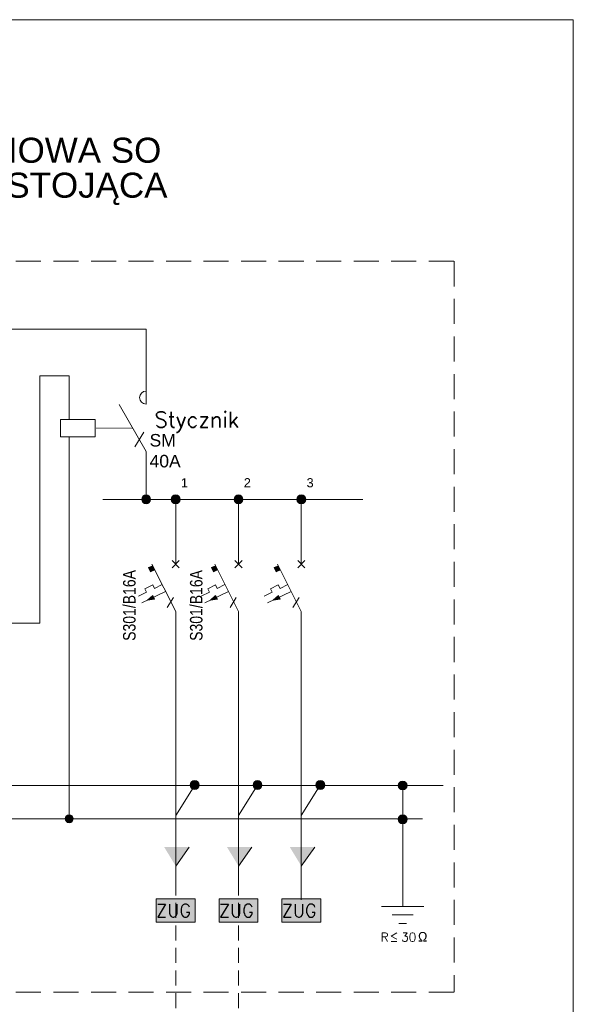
# Model space of a CAD drawing. Header units: metres. Extents: x 7168 to 12828, y 1523 to 3619.
# Tile 60 of 133: x 10762 to 10873, y 2141 to 2337. Entities that reach past the tile are written whole.
import ezdxf

# ---------------------------------------------------------------- set-up
doc = ezdxf.new("R2010")
doc.units = ezdxf.units.M
for name, pattern in [('DASHED', [0.75, 0.5, -0.25]), ('DASHED2', [0.375, 0.25, -0.125]), ('DASHEDX2', [1.5, 1, -0.5]), ('DGN Style 3', [2.649063, 1.892188, -0.756875])]:
    doc.linetypes.add(name, pattern=pattern)
doc.layers.add('82b-ramka niewidoczna', color=54, linetype='DGN Style 3', lineweight=30, plot=False)
doc.layers.add('PRE_opis', color=1, linetype='Continuous')
doc.layers.add('PRE_schematy', color=7, linetype='Continuous')
doc.layers.add('w0', color=7, linetype='Continuous', lineweight=20)
doc.styles.add('PPE', font='romans.shx', dxfattribs={"height": 0.9})
doc.styles.get("Standard").update_dxf_attribs({"font": 'arial.ttf'})

msp = doc.modelspace()

# ---------------------------------------------------------------- linework, layer by layer
at = {"color": 7, "lineweight": 15}
for p, q in [((10787.442, 2260.723, 26518.011), (10787.448, 2270.001, 26518.011)), ((10787.442, 2260.723, 26518.011), (10787.448, 2270.001, 26518.011)), ((10787.448, 2251.271, 26518.011), (10782.037, 2260.643, 26518.011)), ((10787.448, 2251.271, 26518.011), (10782.037, 2260.643, 26518.011)), ((10777.264, 2257.689, 26518.011), (10770.352, 2257.689, 26518.011)), ((10770.352, 2257.689, 26518.011), (10770.352, 2254.233, 26518.011)), ((10772.08, 2257.689, 26518.011), (10772.08, 2258.38, 26518.011)), ((10777.264, 2254.233, 26518.011), (10777.264, 2257.689, 26518.011)), ((10770.352, 2254.233, 26518.011), (10777.264, 2254.233, 26518.011)), ((10772.08, 2253.542, 26518.011), (10772.08, 2254.233, 26518.011)), ((10787.448, 2251.271, 26518.011), (10787.448, 2241.708, 26518.011)), ((10787.448, 2251.271, 26518.011), (10787.448, 2241.708, 26518.011)), ((10793.36, 2239.759, 26518.011), (10793.36, 2232.326, 26518.011)), ((10805.909, 2239.759, 26518.011), (10805.909, 2232.326, 26518.011)), ((10818.459, 2239.759, 26518.011), (10818.459, 2232.326, 26518.011)), ((10793.36, 2228.777, 26518.011), (10793.36, 2232.326, 26518.011)), ((10805.909, 2228.777, 26518.011), (10805.909, 2232.326, 26518.011)), ((10818.459, 2228.777, 26518.011), (10818.459, 2232.326, 26518.011)), ((10792.65, 2229.487, 26518.011), (10794.07, 2228.067, 26518.011)), ((10794.07, 2229.487, 26518.011), (10792.65, 2228.067, 26518.011)), ((10805.199, 2229.486, 26518.011), (10806.619, 2228.067, 26518.011)), ((10806.619, 2229.486, 26518.011), (10805.199, 2228.067, 26518.011)), ((10817.749, 2229.486, 26518.011), (10819.168, 2228.067, 26518.011)), ((10819.168, 2229.486, 26518.011), (10817.749, 2228.067, 26518.011)), ((10788.774, 2228.473, 26518.011), (10787.936, 2228.095, 26518.011)), ((10787.936, 2228.095, 26518.011), (10788.342, 2227.26, 26518.011)), ((10788.342, 2227.26, 26518.011), (10789.186, 2227.626, 26518.011)), ((10788.624, 2228.78, 26518.011), (10793.356, 2219.316, 26518.011)), ((10801.323, 2228.472, 26518.011), (10800.485, 2228.095, 26518.011)), ((10800.485, 2228.095, 26518.011), (10800.892, 2227.26, 26518.011)), ((10800.892, 2227.26, 26518.011), (10801.735, 2227.626, 26518.011)), ((10801.173, 2228.78, 26518.011), (10805.905, 2219.316, 26518.011)), ((10813.872, 2228.472, 26518.011), (10813.035, 2228.095, 26518.011)), ((10813.035, 2228.095, 26518.011), (10813.441, 2227.26, 26518.011)), ((10813.441, 2227.26, 26518.011), (10814.285, 2227.626, 26518.011)), ((10813.723, 2228.78, 26518.011), (10818.455, 2219.316, 26518.011)), ((10788.769, 2224.635, 26518.011), (10787.209, 2223.875, 26518.011)), ((10787.545, 2223.185, 26518.011), (10787.209, 2223.875, 26518.011)), ((10789.105, 2223.945, 26518.011), (10788.769, 2224.635, 26518.011)), ((10790.662, 2224.703, 26518.011), (10789.105, 2223.945, 26518.011)), ((10801.318, 2224.634, 26518.011), (10799.759, 2223.875, 26518.011)), ((10800.094, 2223.185, 26518.011), (10799.759, 2223.875, 26518.011)), ((10801.654, 2223.945, 26518.011), (10801.318, 2224.634, 26518.011)), ((10803.212, 2224.703, 26518.011), (10801.654, 2223.945, 26518.011)), ((10813.868, 2224.634, 26518.011), (10812.308, 2223.875, 26518.011)), ((10812.644, 2223.185, 26518.011), (10812.308, 2223.875, 26518.011)), ((10814.204, 2223.945, 26518.011), (10813.868, 2224.634, 26518.011)), ((10815.761, 2224.703, 26518.011), (10814.204, 2223.945, 26518.011)), ((10787.545, 2223.185, 26518.011), (10785.933, 2222.4, 26518.011)), ((10791.331, 2223.33, 26518.011), (10786.602, 2221.027, 26518.011)), ((10788.785, 2222.551, 26518.011), (10787.742, 2221.582, 26518.011)), ((10787.742, 2221.582, 26518.011), (10789.148, 2221.806, 26518.011)), ((10789.148, 2221.806, 26518.011), (10788.785, 2222.551, 26518.011)), ((10800.094, 2223.185, 26518.011), (10798.482, 2222.4, 26518.011)), ((10803.88, 2223.33, 26518.011), (10799.151, 2221.027, 26518.011)), ((10801.334, 2222.551, 26518.011), (10800.291, 2221.582, 26518.011)), ((10800.291, 2221.582, 26518.011), (10801.697, 2221.806, 26518.011)), ((10801.697, 2221.806, 26518.011), (10801.334, 2222.551, 26518.011)), ((10812.644, 2223.185, 26518.011), (10811.032, 2222.4, 26518.011)), ((10816.43, 2223.33, 26518.011), (10811.701, 2221.027, 26518.011)), ((10813.884, 2222.551, 26518.011), (10812.841, 2221.582, 26518.011)), ((10812.841, 2221.582, 26518.011), (10814.247, 2221.806, 26518.011)), ((10814.247, 2221.806, 26518.011), (10813.884, 2222.551, 26518.011)), ((10793.356, 2219.316, 26518.011), (10793.36, 2210.854, 26518.011)), ((10805.905, 2219.316, 26518.011), (10805.909, 2210.854, 26518.011)), ((10818.455, 2219.316, 26518.011), (10818.459, 2210.854, 26518.011))]:
    msp.add_line(p, q, dxfattribs=at)
at = {"color": 7, "linetype": 'DASHED', "lineweight": 15, "ltscale": 0.05}
msp.add_line((10784.74, 2255.961, 26518.011), (10777.264, 2255.961, 26518.011), dxfattribs=at)
msp.add_line((10784.74, 2255.961, 26518.011), (10777.264, 2255.961, 26518.011), dxfattribs=at)
at = {"color": 7, "linetype": 'Continuous', "lineweight": 15}
for p, q in [((10786.978, 2255.127, 26518.011), (10785.163, 2252.186, 26518.011)), ((10786.978, 2255.127, 26518.011), (10785.163, 2252.186, 26518.011)), ((10792.924, 2222.146, 26518.011), (10791.682, 2220.133, 26518.011)), ((10805.474, 2222.146, 26518.011), (10804.231, 2220.133, 26518.011)), ((10818.023, 2222.146, 26518.011), (10816.781, 2220.133, 26518.011))]:
    msp.add_line(p, q, dxfattribs=at)
at = {"color": 7, "lineweight": 15, "ltscale": 20}
for p, q in [((10789.467, 2161.948, 26518.011), (10797.253, 2161.948, 26518.011)), ((10789.467, 2157.294, 26518.011), (10789.467, 2161.948, 26518.011)), ((10797.253, 2161.948, 26518.011), (10797.253, 2157.294, 26518.011)), ((10802.016, 2161.948, 26518.011), (10809.802, 2161.948, 26518.011)), ((10802.016, 2157.294, 26518.011), (10802.016, 2161.948, 26518.011)), ((10809.802, 2161.948, 26518.011), (10809.802, 2157.294, 26518.011)), ((10814.566, 2161.948, 26518.011), (10822.352, 2161.948, 26518.011)), ((10814.566, 2157.294, 26518.011), (10814.566, 2161.948, 26518.011)), ((10822.352, 2161.948, 26518.011), (10822.352, 2157.294, 26518.011)), ((10797.253, 2157.294, 26518.011), (10789.467, 2157.294, 26518.011)), ((10809.802, 2157.294, 26518.011), (10802.016, 2157.294, 26518.011)), ((10822.352, 2157.294, 26518.011), (10814.566, 2157.294, 26518.011))]:
    msp.add_line(p, q, dxfattribs=at)
at = {"color": 7, "lineweight": 15}
msp.add_arc((10787.442, 2262.023, 26518.011), 1.3, 90, 270, dxfattribs=at)
msp.add_arc((10787.442, 2262.023, 26518.011), 1.3, 90, 270, dxfattribs=at)
for points in [[(10788.342, 2227.26, 26518.011), (10787.936, 2228.095, 26518.011), (10788.342, 2228.278, 26518.011)], [(10788.774, 2227.447, 26518.011), (10788.342, 2228.278, 26518.011), (10788.774, 2228.473, 26518.011)], [(10788.342, 2227.26, 26518.011), (10788.342, 2228.278, 26518.011), (10788.774, 2227.447, 26518.011)], [(10788.774, 2227.447, 26518.011), (10788.774, 2228.473, 26518.011), (10789.186, 2227.626, 26518.011)], [(10800.892, 2227.26, 26518.011), (10800.485, 2228.095, 26518.011), (10800.892, 2228.278, 26518.011)], [(10801.323, 2227.447, 26518.011), (10800.892, 2228.278, 26518.011), (10801.323, 2228.472, 26518.011)], [(10800.892, 2227.26, 26518.011), (10800.892, 2228.278, 26518.011), (10801.323, 2227.447, 26518.011)], [(10801.323, 2227.447, 26518.011), (10801.323, 2228.472, 26518.011), (10801.735, 2227.626, 26518.011)], [(10813.441, 2227.26, 26518.011), (10813.035, 2228.095, 26518.011), (10813.441, 2228.278, 26518.011)], [(10813.872, 2227.447, 26518.011), (10813.441, 2228.278, 26518.011), (10813.872, 2228.472, 26518.011)], [(10813.441, 2227.26, 26518.011), (10813.441, 2228.278, 26518.011), (10813.872, 2227.447, 26518.011)], [(10813.872, 2227.447, 26518.011), (10813.872, 2228.472, 26518.011), (10814.285, 2227.626, 26518.011)], [(10788.785, 2221.749, 26518.011), (10787.742, 2221.582, 26518.011), (10788.785, 2222.551, 26518.011)], [(10788.785, 2221.749, 26518.011), (10788.785, 2222.551, 26518.011), (10789.148, 2221.806, 26518.011)], [(10801.334, 2221.748, 26518.011), (10800.291, 2221.582, 26518.011), (10801.334, 2222.551, 26518.011)], [(10801.334, 2221.748, 26518.011), (10801.334, 2222.551, 26518.011), (10801.697, 2221.806, 26518.011)], [(10813.884, 2221.748, 26518.011), (10812.841, 2221.582, 26518.011), (10813.884, 2222.551, 26518.011)], [(10813.884, 2221.748, 26518.011), (10813.884, 2222.551, 26518.011), (10814.247, 2221.806, 26518.011)]]:
    msp.add_solid(points, dxfattribs=at)
at = {"color": 7, "lineweight": 15, "ltscale": 20}
for points in [[(10789.467, 2157.294, 26518.011), (10789.467, 2161.948, 26518.011), (10797.253, 2157.294, 26518.011)], [(10797.253, 2157.294, 26518.011), (10789.467, 2161.948, 26518.011), (10797.253, 2161.948, 26518.011)], [(10802.016, 2157.294, 26518.011), (10802.016, 2161.948, 26518.011), (10809.802, 2157.294, 26518.011)], [(10809.802, 2157.294, 26518.011), (10802.016, 2161.948, 26518.011), (10809.802, 2161.948, 26518.011)], [(10814.566, 2157.294, 26518.011), (10814.566, 2161.948, 26518.011), (10822.352, 2157.294, 26518.011)], [(10822.352, 2157.294, 26518.011), (10814.566, 2161.948, 26518.011), (10822.352, 2161.948, 26518.011)]]:
    msp.add_solid(points, dxfattribs=at)
at = {"layer": '82b-ramka niewidoczna', "color": 6, "linetype": 'Continuous', "lineweight": 15}
for p, q in [((10452.821, 2337.487), (10872.821, 2337.487)), ((10872.821, 2337.487), (10872.821, 2040.487))]:
    msp.add_line(p, q, dxfattribs=at)
at = {"layer": 'PRE_schematy', "color": 7, "linetype": 'DASHED2', "lineweight": 15, "ltscale": 20}
for p, q in [((10641.437, 2289.244, 26518.011), (10849.021, 2289.244, 26518.011)), ((10849.021, 2289.244, 26518.011), (10849.022, 2143.334, 26518.011)), ((10641.436, 2143.334, 26518.011), (10849.022, 2143.334, 26518.011))]:
    msp.add_line(p, q, dxfattribs=at)
at = {"layer": 'PRE_schematy', "color": 7, "lineweight": 15}
for p, q in [((10667.462, 2275.706, 26518.011), (10787.448, 2275.706, 26518.011)), ((10787.448, 2270.001, 26518.011), (10787.448, 2275.706, 26518.011)), ((10787.448, 2270.001, 26518.011), (10787.448, 2275.706, 26518.011)), ((10772.08, 2258.38, 26518.011), (10772.08, 2261.773, 26518.011)), ((10772.08, 2258.38, 26518.011), (10772.08, 2261.773, 26518.011)), ((10772.08, 2253.542, 26518.011), (10772.08, 2177.71, 26518.011)), ((10772.08, 2253.542, 26518.011), (10772.08, 2177.71, 26518.011)), ((10793.36, 2239.759, 26518.011), (10793.36, 2241.708, 26518.011)), ((10805.909, 2239.759, 26518.011), (10805.909, 2241.708, 26518.011)), ((10818.459, 2239.759, 26518.011), (10818.459, 2241.708, 26518.011)), ((10793.36, 2165.329, 26518.011), (10793.36, 2211.937, 26518.011)), ((10805.909, 2165.329, 26518.011), (10805.909, 2211.937, 26518.011)), ((10818.459, 2161.763, 26518.011), (10818.459, 2211.937, 26518.011)), ((10797.163, 2184.687, 26518.011), (10793.36, 2178.592, 26518.011)), ((10809.712, 2184.687, 26518.011), (10805.909, 2178.592, 26518.011)), ((10822.261, 2184.687, 26518.011), (10818.459, 2178.592, 26518.011)), ((10838.717, 2184.588, 26518.011), (10838.717, 2160.428, 26518.011)), ((10796.051, 2172.281, 26518.011), (10793.36, 2168.517, 26518.011)), ((10796.051, 2172.281, 26518.011), (10793.36, 2168.517, 26518.011)), ((10808.6, 2172.281, 26518.011), (10805.909, 2168.517, 26518.011)), ((10808.6, 2172.281, 26518.011), (10805.909, 2168.517, 26518.011)), ((10821.15, 2172.281, 26518.011), (10818.459, 2168.517, 26518.011)), ((10821.15, 2172.281, 26518.011), (10818.459, 2168.517, 26518.011)), ((10838.717, 2160.428, 26518.011), (10834.465, 2160.428, 26518.011)), ((10838.717, 2158.746, 26518.011), (10836.591, 2158.746, 26518.011)), ((10838.717, 2160.428, 26518.011), (10842.969, 2160.428, 26518.011)), ((10838.717, 2158.746, 26518.011), (10840.843, 2158.746, 26518.011)), ((10838.717, 2157.064, 26518.011), (10837.941, 2157.064, 26518.011)), ((10838.717, 2157.064, 26518.011), (10839.493, 2157.064, 26518.011))]:
    msp.add_line(p, q, dxfattribs=at)
at = {"layer": 'PRE_schematy', "color": 7, "linetype": 'DASHEDX2', "lineweight": 15, "ltscale": 3}
for p, q in [((10793.36, 2135.66, 26518.011), (10793.36, 2165.329, 26518.011)), ((10805.909, 2135.659, 26518.011), (10805.909, 2165.329, 26518.011))]:
    msp.add_line(p, q, dxfattribs=at)
at = {"layer": 'PRE_schematy', "color": 7, "lineweight": 15}
for centre, radius in [((10787.448, 2241.708, 26518.011), 0.887), ((10793.36, 2241.708, 26518.011), 0.887), ((10805.909, 2241.708, 26518.011), 0.887), ((10818.459, 2241.708, 26518.011), 0.887), ((10797.163, 2184.687, 26518.011), 0.887), ((10809.712, 2184.687, 26518.011), 0.887), ((10822.261, 2184.687, 26518.011), 0.887), ((10838.717, 2184.588, 26518.011), 0.887), ((10772.08, 2177.957, 26518.011), 0.805), ((10772.08, 2177.957, 26518.011), 0.805), ((10838.717, 2177.851, 26518.011), 0.887)]:
    msp.add_circle(centre, radius, dxfattribs=at)
for points in [[(10786.821, 2241.081, 26518.011), (10786.561, 2241.708, 26518.011), (10786.821, 2242.335, 26518.011)], [(10787.448, 2240.821, 26518.011), (10786.821, 2242.335, 26518.011), (10787.448, 2242.595, 26518.011)], [(10786.821, 2241.081, 26518.011), (10786.821, 2242.335, 26518.011), (10787.448, 2240.821, 26518.011)], [(10787.448, 2240.821, 26518.011), (10787.448, 2242.595, 26518.011), (10788.075, 2241.081, 26518.011)], [(10788.075, 2241.081, 26518.011), (10787.448, 2242.595, 26518.011), (10788.075, 2242.335, 26518.011)], [(10788.075, 2241.081, 26518.011), (10788.075, 2242.335, 26518.011), (10788.334, 2241.708, 26518.011)], [(10792.733, 2241.081, 26518.011), (10792.473, 2241.708, 26518.011), (10792.733, 2242.335, 26518.011)], [(10793.36, 2240.821, 26518.011), (10792.733, 2242.335, 26518.011), (10793.36, 2242.595, 26518.011)], [(10792.733, 2241.081, 26518.011), (10792.733, 2242.335, 26518.011), (10793.36, 2240.821, 26518.011)], [(10793.36, 2240.821, 26518.011), (10793.36, 2242.595, 26518.011), (10793.987, 2241.081, 26518.011)], [(10793.987, 2241.081, 26518.011), (10793.36, 2242.595, 26518.011), (10793.987, 2242.335, 26518.011)], [(10793.987, 2241.081, 26518.011), (10793.987, 2242.335, 26518.011), (10794.246, 2241.708, 26518.011)], [(10805.282, 2241.081, 26518.011), (10805.023, 2241.708, 26518.011), (10805.282, 2242.335, 26518.011)], [(10805.909, 2240.821, 26518.011), (10805.282, 2242.335, 26518.011), (10805.909, 2242.594, 26518.011)], [(10805.282, 2241.081, 26518.011), (10805.282, 2242.335, 26518.011), (10805.909, 2240.821, 26518.011)], [(10805.909, 2240.821, 26518.011), (10805.909, 2242.594, 26518.011), (10806.536, 2241.081, 26518.011)], [(10806.536, 2241.081, 26518.011), (10805.909, 2242.594, 26518.011), (10806.536, 2242.335, 26518.011)], [(10806.536, 2241.081, 26518.011), (10806.536, 2242.335, 26518.011), (10806.796, 2241.708, 26518.011)], [(10817.832, 2241.081, 26518.011), (10817.572, 2241.708, 26518.011), (10817.832, 2242.335, 26518.011)], [(10818.459, 2240.821, 26518.011), (10817.832, 2242.335, 26518.011), (10818.459, 2242.594, 26518.011)], [(10817.832, 2241.081, 26518.011), (10817.832, 2242.335, 26518.011), (10818.459, 2240.821, 26518.011)], [(10818.459, 2240.821, 26518.011), (10818.459, 2242.594, 26518.011), (10819.086, 2241.081, 26518.011)], [(10819.086, 2241.081, 26518.011), (10818.459, 2242.594, 26518.011), (10819.086, 2242.335, 26518.011)], [(10819.086, 2241.081, 26518.011), (10819.086, 2242.335, 26518.011), (10819.345, 2241.708, 26518.011)], [(10796.536, 2184.06, 26518.011), (10796.276, 2184.687, 26518.011), (10796.536, 2185.314, 26518.011)], [(10797.163, 2183.8, 26518.011), (10796.536, 2185.314, 26518.011), (10797.163, 2185.574, 26518.011)], [(10796.536, 2184.06, 26518.011), (10796.536, 2185.314, 26518.011), (10797.163, 2183.8, 26518.011)], [(10797.163, 2183.8, 26518.011), (10797.163, 2185.574, 26518.011), (10797.789, 2184.06, 26518.011)], [(10797.789, 2184.06, 26518.011), (10797.163, 2185.574, 26518.011), (10797.789, 2185.314, 26518.011)], [(10797.789, 2184.06, 26518.011), (10797.789, 2185.314, 26518.011), (10798.049, 2184.687, 26518.011)], [(10809.085, 2184.06, 26518.011), (10808.825, 2184.687, 26518.011), (10809.085, 2185.314, 26518.011)], [(10809.712, 2183.8, 26518.011), (10809.085, 2185.314, 26518.011), (10809.712, 2185.573, 26518.011)], [(10809.085, 2184.06, 26518.011), (10809.085, 2185.314, 26518.011), (10809.712, 2183.8, 26518.011)], [(10809.712, 2183.8, 26518.011), (10809.712, 2185.573, 26518.011), (10810.339, 2184.06, 26518.011)], [(10810.339, 2184.06, 26518.011), (10809.712, 2185.573, 26518.011), (10810.339, 2185.314, 26518.011)], [(10810.339, 2184.06, 26518.011), (10810.339, 2185.314, 26518.011), (10810.599, 2184.687, 26518.011)], [(10821.634, 2184.06, 26518.011), (10821.375, 2184.687, 26518.011), (10821.634, 2185.314, 26518.011)], [(10822.261, 2183.8, 26518.011), (10821.634, 2185.314, 26518.011), (10822.261, 2185.573, 26518.011)], [(10821.634, 2184.06, 26518.011), (10821.634, 2185.314, 26518.011), (10822.261, 2183.8, 26518.011)], [(10822.261, 2183.8, 26518.011), (10822.261, 2185.573, 26518.011), (10822.888, 2184.06, 26518.011)], [(10822.888, 2184.06, 26518.011), (10822.261, 2185.573, 26518.011), (10822.888, 2185.314, 26518.011)], [(10822.888, 2184.06, 26518.011), (10822.888, 2185.314, 26518.011), (10823.148, 2184.687, 26518.011)], [(10838.09, 2183.961, 26518.011), (10837.83, 2184.588, 26518.011), (10838.09, 2185.215, 26518.011)], [(10838.717, 2183.702, 26518.011), (10838.09, 2185.215, 26518.011), (10838.717, 2185.475, 26518.011)], [(10838.09, 2183.961, 26518.011), (10838.09, 2185.215, 26518.011), (10838.717, 2183.702, 26518.011)], [(10838.717, 2183.702, 26518.011), (10838.717, 2185.475, 26518.011), (10839.344, 2183.961, 26518.011)], [(10839.344, 2183.961, 26518.011), (10838.717, 2185.475, 26518.011), (10839.344, 2185.215, 26518.011)], [(10839.344, 2183.961, 26518.011), (10839.344, 2185.215, 26518.011), (10839.603, 2184.588, 26518.011)], [(10771.511, 2177.387, 26518.011), (10771.275, 2177.957, 26518.011), (10771.511, 2178.526, 26518.011)], [(10771.511, 2177.387, 26518.011), (10771.275, 2177.957, 26518.011), (10771.511, 2178.526, 26518.011)], [(10772.08, 2177.152, 26518.011), (10771.511, 2178.526, 26518.011), (10772.08, 2178.762, 26518.011)], [(10772.08, 2177.152, 26518.011), (10771.511, 2178.526, 26518.011), (10772.08, 2178.762, 26518.011)], [(10771.511, 2177.387, 26518.011), (10771.511, 2178.526, 26518.011), (10772.08, 2177.152, 26518.011)], [(10771.511, 2177.387, 26518.011), (10771.511, 2178.526, 26518.011), (10772.08, 2177.152, 26518.011)], [(10772.08, 2177.152, 26518.011), (10772.08, 2178.762, 26518.011), (10772.65, 2177.387, 26518.011)], [(10772.65, 2177.387, 26518.011), (10772.08, 2178.762, 26518.011), (10772.65, 2178.526, 26518.011)], [(10772.08, 2177.152, 26518.011), (10772.08, 2178.762, 26518.011), (10772.65, 2177.387, 26518.011)], [(10772.65, 2177.387, 26518.011), (10772.08, 2178.762, 26518.011), (10772.65, 2178.526, 26518.011)], [(10772.65, 2177.387, 26518.011), (10772.65, 2178.526, 26518.011), (10772.885, 2177.957, 26518.011)], [(10772.65, 2177.387, 26518.011), (10772.65, 2178.526, 26518.011), (10772.885, 2177.957, 26518.011)], [(10838.09, 2177.224, 26518.011), (10837.83, 2177.851, 26518.011), (10838.09, 2178.478, 26518.011)], [(10838.717, 2176.964, 26518.011), (10838.09, 2178.478, 26518.011), (10838.717, 2178.738, 26518.011)], [(10838.09, 2177.224, 26518.011), (10838.09, 2178.478, 26518.011), (10838.717, 2176.964, 26518.011)], [(10838.717, 2176.964, 26518.011), (10838.717, 2178.738, 26518.011), (10839.344, 2177.224, 26518.011)], [(10839.344, 2177.224, 26518.011), (10838.717, 2178.738, 26518.011), (10839.344, 2178.478, 26518.011)], [(10839.344, 2177.224, 26518.011), (10839.344, 2178.478, 26518.011), (10839.603, 2177.851, 26518.011)], [(10793.36, 2168.517, 26518.011), (10791.072, 2172.281, 26518.011), (10793.36, 2172.281, 26518.011)], [(10793.36, 2168.517, 26518.011), (10791.072, 2172.281, 26518.011), (10793.36, 2172.281, 26518.011)], [(10793.36, 2168.517, 26518.011), (10793.36, 2172.281, 26518.011), (10796.051, 2172.281, 26518.011)], [(10793.36, 2168.517, 26518.011), (10793.36, 2172.281, 26518.011), (10796.051, 2172.281, 26518.011)], [(10805.909, 2168.517, 26518.011), (10803.622, 2172.281, 26518.011), (10805.909, 2172.281, 26518.011)], [(10805.909, 2168.517, 26518.011), (10803.622, 2172.281, 26518.011), (10805.909, 2172.281, 26518.011)], [(10805.909, 2168.517, 26518.011), (10805.909, 2172.281, 26518.011), (10808.6, 2172.281, 26518.011)], [(10805.909, 2168.517, 26518.011), (10805.909, 2172.281, 26518.011), (10808.6, 2172.281, 26518.011)], [(10818.459, 2168.517, 26518.011), (10816.171, 2172.281, 26518.011), (10818.459, 2172.281, 26518.011)], [(10818.459, 2168.517, 26518.011), (10816.171, 2172.281, 26518.011), (10818.459, 2172.281, 26518.011)], [(10818.459, 2168.517, 26518.011), (10818.459, 2172.281, 26518.011), (10821.15, 2172.281, 26518.011)], [(10818.459, 2168.517, 26518.011), (10818.459, 2172.281, 26518.011), (10821.15, 2172.281, 26518.011)]]:
    msp.add_solid(points, dxfattribs=at)
at = {"layer": 'w0', "color": 7, "lineweight": 15, "ltscale": 20}
for p, q in [((10766.231, 2216.989, 26518.011), (10766.231, 2266.36, 26518.011)), ((10766.231, 2266.36, 26518.011), (10772.08, 2266.36, 26518.011)), ((10772.08, 2266.36, 26518.011), (10772.08, 2261.773, 26518.011)), ((10751.503, 2216.989, 26518.011), (10766.231, 2216.989, 26518.011))]:
    msp.add_line(p, q, dxfattribs=at)
at = {"layer": 'w0', "color": 7, "lineweight": 15}
for p, q in [((10778.818, 2241.708, 26518.011), (10830.75, 2241.708, 26518.011)), ((10778.818, 2241.708, 26518.011), (10807.839, 2241.708, 26518.011)), ((10646.593, 2184.557, 28685.98), (10846.789, 2184.557, 26518.011)), ((10667.42, 2177.928, 26518.011), (10842.703, 2177.928, 26518.011))]:
    msp.add_line(p, q, dxfattribs=at)

# ---------------------------------------------------------------- texts
at = {"color": 7, "linetype": 'Continuous', "lineweight": 15}
for s, p in [('SM', (10788.145, 2252.268, 25753.302)), ('40A', (10788.145, 2248.102, 25753.302))]:
    msp.add_text(s, height=2.5, dxfattribs=at).set_placement(p)
at = {"color": 7, "linetype": 'Continuous', "lineweight": 15, "width": 0.8}
for p in [(10785.337, 2213.472, 25753.302), (10798.713, 2213.472, 25753.302)]:
    msp.add_text('S301/B16A', height=2.5, rotation=90, dxfattribs=at).set_placement(p)
at = {"layer": 'PRE_opis', "color": 7, "linetype": 'Continuous', "lineweight": 30}
for s, p in [('PROJ. SZAFA OŚWIETLENIOWA SO', (10671.741, 2308.927, 26518.011)), ('STEROWNICZA - WOLNOSTOJĄCA', (10675.322, 2301.947, 27656.76))]:
    msp.add_text(s, height=5, dxfattribs=at).set_placement(p)
at = {"layer": 'PRE_opis', "color": 7, "linetype": 'Continuous', "lineweight": 15, "style": 'PPE'}
for s, height, p in [('Stycznik', 3.1104, (10789.136, 2256.097, 26518.011)), ('ZUG', 2.5766, (10789.463, 2158.332, 26518.011)), ('ZUG', 2.5766, (10802.013, 2158.332, 26518.011)), ('ZUG', 2.5766, (10814.562, 2158.332, 26518.011)), ('R', 1.755, (10834.316, 2153.44, 26518.011)), ('≤', 1.901, (10836.071, 2153.44, 26518.011)), ('30', 1.755, (10838.425, 2153.44, 26518.011)), ('Ω', 1.901, (10841.768, 2153.44, 26518.011))]:
    msp.add_text(s, height=height, dxfattribs=at).set_placement(p)
at = {"layer": 'PRE_opis', "color": 7, "lineweight": 15}
for s, p in [('1', (10794.407, 2244.12, 26518.011)), ('2', (10806.957, 2244.12, 26518.011)), ('3', (10819.506, 2244.12, 26518.011))]:
    msp.add_text(s, height=1.828, dxfattribs=at).set_placement(p)

doc.saveas('drawing.dxf')
